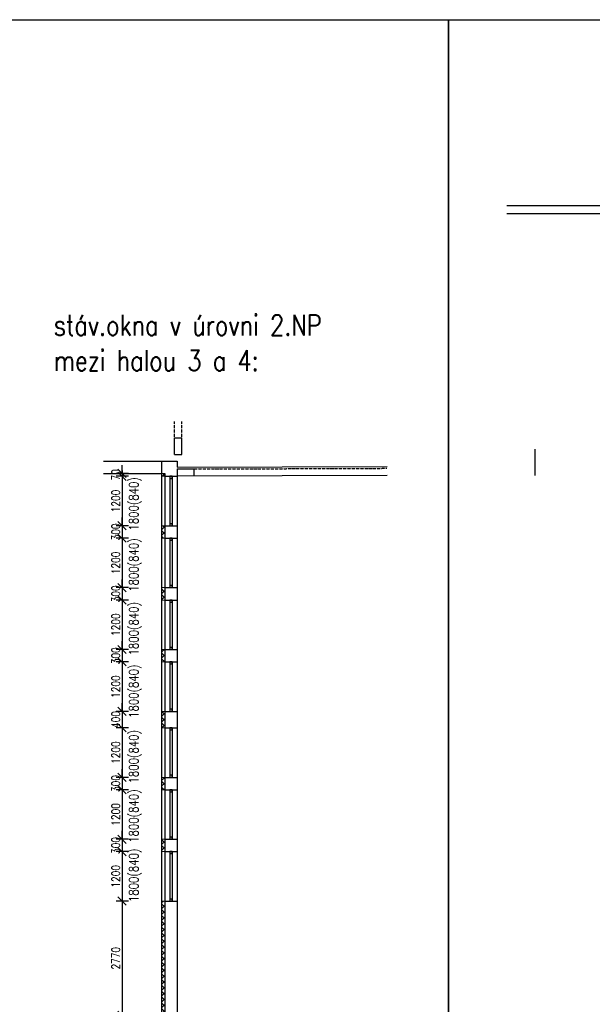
# Model space of a CAD drawing. Header units: millimetres. Extents: x -637441 to -130928, y -380379 to -53767.
# Tile 74 of 193: x -553353 to -539460, y -155042 to -131168. Entities that reach past the tile are written whole.
import ezdxf

# ---------------------------------------------------------------- set-up
doc = ezdxf.new("R2010")
doc.units = ezdxf.units.MM
doc.header["$LTSCALE"] = 10
doc.linetypes.add('ACAD_ISO03W100', pattern=[30, 12, -18])
for name, color, linetype in [('6_Slabě', 105, 'Continuous'), ('SLABĚ', 7, 'Continuous'), ('Výplně otvorů', 7, 'Continuous'), ('ZDIVO', 6, 'Continuous')]:
    doc.layers.add(name, color=color, linetype=linetype)
for name, color, linetype, lineweight in [('CKKOTY', 7, 'Continuous', 25), ('CKSTENY_SRAF', 1, 'Continuous', 18), ('CKTEXTY_MALE', 7, 'Continuous', 25), ('CKTEXTY_STREDNI', 6, 'Continuous', 50)]:
    doc.layers.add(name, color=color, linetype=linetype, lineweight=lineweight)
doc.styles.get("Standard").update_dxf_attribs({"font": 'simplex.shx', "width": 0.8})
doc.dimstyles.new('Kopie z cadkon', dxfattribs={"dimscale": 100, "dimtxt": 2.5, "dimasz": 2.5, "dimexe": 1.768, "dimexo": 5, "dimgap": 0.666, "dimtad": 1, "dimdec": 0, "dimrnd": 1, "dimdsep": 46, "dimtxsty": 'Standard', "dimblk1": 'OBLIQUE', "dimblk2": 'OBLIQUE', "dimsah": 1, "dimcen": 2, "dimdle": 1.8, "dimazin": 2, "dimtfac": 0.75, "dimtdec": 0, "dimtix": 1, "dimtmove": 2, "dimatfit": 3, "dimfxl": 1, "dimtolj": 1, "dimtzin": 0, "dimarcsym": 0})
pattern_1 = [(45, (-359566.98, 0), (-70.71068, 70.71068), []), (135, (-359566.98, 0), (-70.71068, -70.71068), [])]

# ---------------------------------------------------------------- blocks, each defined once
blk = doc.blocks.new('_OBLIQUE')
at = {"color": 0, "linetype": 'ByBlock'}
blk.add_line((-0.5, -0.5), (0.5, 0.5), dxfattribs=at)
blk = doc.blocks.new('*D661')
at = {"layer": 'CKKOTY', "color": 0, "lineweight": -2}
for p, q in [((-550868, -142169), (-550868, -141969)), ((-550716, -142169), (-551010, -142169)), ((-550716, -142239), (-551010, -142239)), ((-550868, -142169), (-550868, -142239)), ((-550868, -142239), (-550868, -142439))]:
    blk.add_line(p, q, dxfattribs=at)
at = {"layer": 'DEFPOINTS', "color": 0}
for p in [(-550868, -142239), (-550316, -142169), (-550316, -142239)]:
    blk.add_point(p, dxfattribs=at)
at = {"layer": 'CKKOTY', "color": 0, "lineweight": -2, "xscale": 200, "yscale": 200, "zscale": 200}
for p, rotation in [((-550868, -142169), 270), ((-550868, -142239), 90)]:
    blk.add_blockref('_OBLIQUE', p, dxfattribs=dict(at, rotation=rotation))
at = {"layer": 'CKKOTY', "color": 0, "insert": (-551022, -142204), "char_height": 200, "attachment_point": 5, "rotation": 90}
blk.add_mtext('\\A1;70', dxfattribs=at)
blk = doc.blocks.new('*D662')
at = {"layer": 'CKKOTY', "color": 0, "lineweight": -2}
for p, q in [((-550716, -142239), (-551010, -142239)), ((-550868, -142095), (-550868, -143583)), ((-550716, -143439), (-551010, -143439))]:
    blk.add_line(p, q, dxfattribs=at)
at = {"layer": 'DEFPOINTS', "color": 0}
for p in [(-550316, -142239), (-550868, -143439), (-550316, -143439)]:
    blk.add_point(p, dxfattribs=at)
at = {"layer": 'CKKOTY', "color": 0, "lineweight": -2, "xscale": 200, "yscale": 200, "zscale": 200}
for p, rotation in [((-550868, -142239), 90), ((-550868, -143439), 270)]:
    blk.add_blockref('_OBLIQUE', p, dxfattribs=dict(at, rotation=rotation))
at = {"layer": 'CKKOTY', "color": 0, "insert": (-551022, -142839), "char_height": 200, "attachment_point": 5, "rotation": 90}
blk.add_mtext('\\A1;1200', dxfattribs=at)
blk = doc.blocks.new('*D663')
at = {"layer": 'CKKOTY', "color": 0, "lineweight": -2}
for p, q in [((-550868, -143439), (-550868, -143239)), ((-550716, -143439), (-551010, -143439)), ((-550868, -143439), (-550868, -143739)), ((-550716, -143739), (-551010, -143739)), ((-550868, -143739), (-550868, -143939))]:
    blk.add_line(p, q, dxfattribs=at)
at = {"layer": 'DEFPOINTS', "color": 0}
for p in [(-550316, -143439), (-550868, -143739), (-550316, -143739)]:
    blk.add_point(p, dxfattribs=at)
at = {"layer": 'CKKOTY', "color": 0, "lineweight": -2, "xscale": 200, "yscale": 200, "zscale": 200}
for p, rotation in [((-550868, -143439), 270), ((-550868, -143739), 90)]:
    blk.add_blockref('_OBLIQUE', p, dxfattribs=dict(at, rotation=rotation))
at = {"layer": 'CKKOTY', "color": 0, "insert": (-551022, -143589), "char_height": 200, "attachment_point": 5, "rotation": 90}
blk.add_mtext('\\A1;300', dxfattribs=at)
blk = doc.blocks.new('*D664')
at = {"layer": 'CKKOTY', "color": 0, "lineweight": -2}
for p, q in [((-550868, -143595), (-550868, -145083)), ((-550716, -143739), (-551010, -143739)), ((-550716, -144939), (-551010, -144939))]:
    blk.add_line(p, q, dxfattribs=at)
at = {"layer": 'DEFPOINTS', "color": 0}
for p in [(-550316, -143739), (-550868, -144939), (-550316, -144939)]:
    blk.add_point(p, dxfattribs=at)
at = {"layer": 'CKKOTY', "color": 0, "lineweight": -2, "xscale": 200, "yscale": 200, "zscale": 200}
for p, rotation in [((-550868, -143739), 90), ((-550868, -144939), 270)]:
    blk.add_blockref('_OBLIQUE', p, dxfattribs=dict(at, rotation=rotation))
at = {"layer": 'CKKOTY', "color": 0, "insert": (-551022, -144339), "char_height": 200, "attachment_point": 5, "rotation": 90}
blk.add_mtext('\\A1;1200', dxfattribs=at)
blk = doc.blocks.new('*D665')
at = {"layer": 'CKKOTY', "color": 0, "lineweight": -2}
for p, q in [((-550868, -144939), (-550868, -144739)), ((-550716, -144939), (-551010, -144939)), ((-550868, -144939), (-550868, -145239)), ((-550716, -145239), (-551010, -145239)), ((-550868, -145239), (-550868, -145439))]:
    blk.add_line(p, q, dxfattribs=at)
at = {"layer": 'DEFPOINTS', "color": 0}
for p in [(-550316, -144939), (-550868, -145239), (-550316, -145239)]:
    blk.add_point(p, dxfattribs=at)
at = {"layer": 'CKKOTY', "color": 0, "lineweight": -2, "xscale": 200, "yscale": 200, "zscale": 200}
for p, rotation in [((-550868, -144939), 270), ((-550868, -145239), 90)]:
    blk.add_blockref('_OBLIQUE', p, dxfattribs=dict(at, rotation=rotation))
at = {"layer": 'CKKOTY', "color": 0, "insert": (-551022, -145089), "char_height": 200, "attachment_point": 5, "rotation": 90}
blk.add_mtext('\\A1;300', dxfattribs=at)
blk = doc.blocks.new('*D666')
at = {"layer": 'CKKOTY', "color": 0, "lineweight": -2}
for p, q in [((-550868, -145095), (-550868, -146583)), ((-550716, -145239), (-551010, -145239)), ((-550716, -146439), (-551010, -146439))]:
    blk.add_line(p, q, dxfattribs=at)
at = {"layer": 'DEFPOINTS', "color": 0}
for p in [(-550316, -145239), (-550868, -146439), (-550316, -146439)]:
    blk.add_point(p, dxfattribs=at)
at = {"layer": 'CKKOTY', "color": 0, "lineweight": -2, "xscale": 200, "yscale": 200, "zscale": 200}
for p, rotation in [((-550868, -145239), 90), ((-550868, -146439), 270)]:
    blk.add_blockref('_OBLIQUE', p, dxfattribs=dict(at, rotation=rotation))
at = {"layer": 'CKKOTY', "color": 0, "insert": (-551022, -145839), "char_height": 200, "attachment_point": 5, "rotation": 90}
blk.add_mtext('\\A1;1200', dxfattribs=at)
blk = doc.blocks.new('*D667')
at = {"layer": 'CKKOTY', "color": 0, "lineweight": -2}
for p, q in [((-550868, -146439), (-550868, -146239)), ((-550716, -146439), (-551010, -146439)), ((-550868, -146439), (-550868, -146739)), ((-550716, -146739), (-551010, -146739)), ((-550868, -146739), (-550868, -146939))]:
    blk.add_line(p, q, dxfattribs=at)
at = {"layer": 'DEFPOINTS', "color": 0}
for p in [(-550316, -146439), (-550868, -146739), (-550316, -146739)]:
    blk.add_point(p, dxfattribs=at)
at = {"layer": 'CKKOTY', "color": 0, "lineweight": -2, "xscale": 200, "yscale": 200, "zscale": 200}
for p, rotation in [((-550868, -146439), 270), ((-550868, -146739), 90)]:
    blk.add_blockref('_OBLIQUE', p, dxfattribs=dict(at, rotation=rotation))
at = {"layer": 'CKKOTY', "color": 0, "insert": (-551022, -146589), "char_height": 200, "attachment_point": 5, "rotation": 90}
blk.add_mtext('\\A1;300', dxfattribs=at)
blk = doc.blocks.new('*D668')
at = {"layer": 'CKKOTY', "color": 0, "lineweight": -2}
for p, q in [((-550716, -146739), (-551010, -146739)), ((-550868, -146595), (-550868, -148083)), ((-550716, -147939), (-551010, -147939))]:
    blk.add_line(p, q, dxfattribs=at)
at = {"layer": 'DEFPOINTS', "color": 0}
for p in [(-550316, -146739), (-550868, -147939), (-550316, -147939)]:
    blk.add_point(p, dxfattribs=at)
at = {"layer": 'CKKOTY', "color": 0, "lineweight": -2, "xscale": 200, "yscale": 200, "zscale": 200}
for p, rotation in [((-550868, -146739), 90), ((-550868, -147939), 270)]:
    blk.add_blockref('_OBLIQUE', p, dxfattribs=dict(at, rotation=rotation))
at = {"layer": 'CKKOTY', "color": 0, "insert": (-551022, -147339), "char_height": 200, "attachment_point": 5, "rotation": 90}
blk.add_mtext('\\A1;1200', dxfattribs=at)
blk = doc.blocks.new('*D669')
at = {"layer": 'CKKOTY', "color": 0, "lineweight": -2}
for p, q in [((-550868, -147939), (-550868, -147739)), ((-550716, -147939), (-551010, -147939)), ((-550868, -147939), (-550868, -148339)), ((-550716, -148339), (-551010, -148339)), ((-550868, -148339), (-550868, -148539))]:
    blk.add_line(p, q, dxfattribs=at)
at = {"layer": 'DEFPOINTS', "color": 0}
for p in [(-550316, -147939), (-550868, -148339), (-550316, -148339)]:
    blk.add_point(p, dxfattribs=at)
at = {"layer": 'CKKOTY', "color": 0, "lineweight": -2, "xscale": 200, "yscale": 200, "zscale": 200}
for p, rotation in [((-550868, -147939), 270), ((-550868, -148339), 90)]:
    blk.add_blockref('_OBLIQUE', p, dxfattribs=dict(at, rotation=rotation))
at = {"layer": 'CKKOTY', "color": 0, "insert": (-551022, -148139), "char_height": 200, "attachment_point": 5, "rotation": 90}
blk.add_mtext('\\A1;400', dxfattribs=at)
blk = doc.blocks.new('*D670')
at = {"layer": 'CKKOTY', "color": 0, "lineweight": -2}
for p, q in [((-550868, -148195), (-550868, -149683)), ((-550716, -148339), (-551010, -148339)), ((-550716, -149539), (-551010, -149539))]:
    blk.add_line(p, q, dxfattribs=at)
at = {"layer": 'DEFPOINTS', "color": 0}
for p in [(-550316, -148339), (-550868, -149539), (-550316, -149539)]:
    blk.add_point(p, dxfattribs=at)
at = {"layer": 'CKKOTY', "color": 0, "lineweight": -2, "xscale": 200, "yscale": 200, "zscale": 200}
for p, rotation in [((-550868, -148339), 90), ((-550868, -149539), 270)]:
    blk.add_blockref('_OBLIQUE', p, dxfattribs=dict(at, rotation=rotation))
at = {"layer": 'CKKOTY', "color": 0, "insert": (-551022, -148939), "char_height": 200, "attachment_point": 5, "rotation": 90}
blk.add_mtext('\\A1;1200', dxfattribs=at)
blk = doc.blocks.new('*D671')
at = {"layer": 'CKKOTY', "color": 0, "lineweight": -2}
for p, q in [((-550868, -149539), (-550868, -149339)), ((-550716, -149539), (-551010, -149539)), ((-550868, -149539), (-550868, -149839)), ((-550716, -149839), (-551010, -149839)), ((-550868, -149839), (-550868, -150039))]:
    blk.add_line(p, q, dxfattribs=at)
at = {"layer": 'DEFPOINTS', "color": 0}
for p in [(-550316, -149539), (-550868, -149839), (-550316, -149839)]:
    blk.add_point(p, dxfattribs=at)
at = {"layer": 'CKKOTY', "color": 0, "lineweight": -2, "xscale": 200, "yscale": 200, "zscale": 200}
for p, rotation in [((-550868, -149539), 270), ((-550868, -149839), 90)]:
    blk.add_blockref('_OBLIQUE', p, dxfattribs=dict(at, rotation=rotation))
at = {"layer": 'CKKOTY', "color": 0, "insert": (-551022, -149689), "char_height": 200, "attachment_point": 5, "rotation": 90}
blk.add_mtext('\\A1;300', dxfattribs=at)
blk = doc.blocks.new('*D672')
at = {"layer": 'CKKOTY', "color": 0, "lineweight": -2}
for p, q in [((-550716, -149839), (-551010, -149839)), ((-550868, -149695), (-550868, -151183)), ((-550716, -151039), (-551010, -151039))]:
    blk.add_line(p, q, dxfattribs=at)
at = {"layer": 'DEFPOINTS', "color": 0}
for p in [(-550316, -149839), (-550868, -151039), (-550316, -151039)]:
    blk.add_point(p, dxfattribs=at)
at = {"layer": 'CKKOTY', "color": 0, "lineweight": -2, "xscale": 200, "yscale": 200, "zscale": 200}
for p, rotation in [((-550868, -149839), 90), ((-550868, -151039), 270)]:
    blk.add_blockref('_OBLIQUE', p, dxfattribs=dict(at, rotation=rotation))
at = {"layer": 'CKKOTY', "color": 0, "insert": (-551022, -150439), "char_height": 200, "attachment_point": 5, "rotation": 90}
blk.add_mtext('\\A1;1200', dxfattribs=at)
blk = doc.blocks.new('*D673')
at = {"layer": 'CKKOTY', "color": 0, "lineweight": -2}
for p, q in [((-550868, -151039), (-550868, -150839)), ((-550716, -151039), (-551010, -151039)), ((-550868, -151039), (-550868, -151339)), ((-550716, -151339), (-551010, -151339)), ((-550868, -151339), (-550868, -151539))]:
    blk.add_line(p, q, dxfattribs=at)
at = {"layer": 'DEFPOINTS', "color": 0}
for p in [(-550316, -151039), (-550868, -151339), (-550316, -151339)]:
    blk.add_point(p, dxfattribs=at)
at = {"layer": 'CKKOTY', "color": 0, "lineweight": -2, "xscale": 200, "yscale": 200, "zscale": 200}
for p, rotation in [((-550868, -151039), 270), ((-550868, -151339), 90)]:
    blk.add_blockref('_OBLIQUE', p, dxfattribs=dict(at, rotation=rotation))
at = {"layer": 'CKKOTY', "color": 0, "insert": (-551022, -151189), "char_height": 200, "attachment_point": 5, "rotation": 90}
blk.add_mtext('\\A1;300', dxfattribs=at)
blk = doc.blocks.new('*D674')
at = {"layer": 'CKKOTY', "color": 0, "lineweight": -2}
for p, q in [((-550716, -151339), (-551010, -151339)), ((-550868, -151195), (-550868, -152683)), ((-550716, -152539), (-551010, -152539))]:
    blk.add_line(p, q, dxfattribs=at)
at = {"layer": 'DEFPOINTS', "color": 0}
for p in [(-550316, -151339), (-550868, -152539), (-550316, -152539)]:
    blk.add_point(p, dxfattribs=at)
at = {"layer": 'CKKOTY', "color": 0, "lineweight": -2, "xscale": 200, "yscale": 200, "zscale": 200}
for p, rotation in [((-550868, -151339), 90), ((-550868, -152539), 270)]:
    blk.add_blockref('_OBLIQUE', p, dxfattribs=dict(at, rotation=rotation))
at = {"layer": 'CKKOTY', "color": 0, "insert": (-551022, -151939), "char_height": 200, "attachment_point": 5, "rotation": 90}
blk.add_mtext('\\A1;1200', dxfattribs=at)
blk = doc.blocks.new('*D675')
at = {"layer": 'CKKOTY', "color": 0, "lineweight": -2}
for p, q in [((-550716, -152539), (-551010, -152539)), ((-550868, -152395), (-550868, -155453)), ((-550716, -155309), (-551010, -155309))]:
    blk.add_line(p, q, dxfattribs=at)
at = {"layer": 'DEFPOINTS', "color": 0}
for p in [(-550316, -152539), (-550868, -155309), (-550316, -155309)]:
    blk.add_point(p, dxfattribs=at)
at = {"layer": 'CKKOTY', "color": 0, "lineweight": -2, "xscale": 200, "yscale": 200, "zscale": 200}
for p, rotation in [((-550868, -152539), 90), ((-550868, -155309), 270)]:
    blk.add_blockref('_OBLIQUE', p, dxfattribs=dict(at, rotation=rotation))
at = {"layer": 'CKKOTY', "color": 0, "insert": (-551022, -153924), "char_height": 200, "attachment_point": 5, "rotation": 90}
blk.add_mtext('\\A1;2770', dxfattribs=at)

msp = doc.modelspace()

# ---------------------------------------------------------------- hatches: boundary and pattern name
at = {"layer": 'CKSTENY_SRAF'}
h = msp.add_hatch(dxfattribs=at)
h.set_pattern_fill('PLASTY', color=256, scale=50, style=0)
h.set_pattern_definition(pattern_1)
h.paths.add_polyline_path([(-549831.523, -142169.121), (-549911.523, -142169.121), (-549911.523, -142238.99), (-549831.523, -142238.99)])
h.paths.add_polyline_path([(-549831.523, -143438.99), (-549911.523, -143438.99), (-549911.523, -143738.99), (-549831.523, -143738.99)])
h.paths.add_polyline_path([(-549831.523, -144938.99), (-549911.523, -144938.99), (-549911.523, -145238.99), (-549831.523, -145238.99)])
h.paths.add_polyline_path([(-549831.523, -146438.99), (-549911.523, -146438.99), (-549911.523, -146738.99), (-549831.523, -146738.99)])
h = msp.add_hatch(dxfattribs=at)
h.set_pattern_fill('PLASTY', color=256, scale=50, style=0)
h.set_pattern_definition(pattern_1)
h.paths.add_polyline_path([(-549831.523, -148338.99), (-549911.523, -148338.99), (-549911.523, -147938.99), (-549831.523, -147938.99)])
h.paths.add_polyline_path([(-549831.523, -149838.99), (-549911.523, -149838.99), (-549911.523, -149538.99), (-549831.523, -149538.99)])
h.paths.add_polyline_path([(-549831.523, -151338.99), (-549911.523, -151338.99), (-549911.523, -151038.99), (-549831.523, -151038.99)])
h.paths.add_polyline_path([(-549831.523, -155309.121), (-549911.523, -155309.121), (-549911.523, -152538.99), (-549831.523, -152538.99)])

# ---------------------------------------------------------------- linework, layer by layer
at = {"layer": '6_Slabě'}
msp.add_line((-549531.523, -154269.121), (-549531.523, -154919.121), dxfattribs=at)
at = {"layer": 'CKKOTY', "color": 7}
for points in [[(-626951.964, -131167.738), (-542951.964, -131167.738), (-542951.964, -190567.738), (-626951.964, -190567.738)], [(-542951.964, -131167.738), (-458951.964, -131167.738), (-458951.964, -190567.738), (-542951.964, -190567.738)]]:
    msp.add_lwpolyline(points, close=True, dxfattribs=at)
at = {"layer": 'CKSTENY_SRAF', "color": 6}
msp.add_line((-549831.523, -142169.121), (-549911.523, -142169.121), dxfattribs=at)
for points in [[(-549831.523, -142169.121), (-549911.523, -142169.121), (-549911.523, -142238.99), (-549831.523, -142238.99)], [(-549831.523, -143438.99), (-549911.523, -143438.99), (-549911.523, -143738.99), (-549831.523, -143738.99)], [(-549831.523, -144938.99), (-549911.523, -144938.99), (-549911.523, -145238.99), (-549831.523, -145238.99)], [(-549831.523, -146438.99), (-549911.523, -146438.99), (-549911.523, -146738.99), (-549831.523, -146738.99)], [(-549831.523, -148338.99), (-549911.523, -148338.99), (-549911.523, -147938.99), (-549831.523, -147938.99)], [(-549831.523, -149838.99), (-549911.523, -149838.99), (-549911.523, -149538.99), (-549831.523, -149538.99)], [(-549831.523, -151338.99), (-549911.523, -151338.99), (-549911.523, -151038.99), (-549831.523, -151038.99)], [(-549831.523, -155309.121), (-549911.523, -155309.121), (-549911.523, -152538.99), (-549831.523, -152538.99)]]:
    msp.add_lwpolyline(points, close=True, dxfattribs=at)
at = {"layer": 'CKTEXTY_MALE'}
msp.add_line((-540844.438, -142222.711), (-540844.438, -141582.842), dxfattribs=at)
at = {"layer": 'SLABĚ'}
for p, q in [((-536998.794, -135677.266), (-541534.314, -135677.266)), ((-536998.794, -135877.266), (-541534.314, -135877.266)), ((-549596.523, -141709.121), (-549596.523, -141309.121)), ((-549596.523, -141309.121), (-549416.523, -141309.121)), ((-549596.523, -141709.121), (-549596.523, -141309.121)), ((-549596.523, -141309.121), (-549416.523, -141309.121)), ((-549416.523, -141709.121), (-549416.523, -141309.121)), ((-549416.523, -141709.121), (-549416.523, -141309.121)), ((-549596.523, -141709.121), (-549416.523, -141709.121)), ((-549596.523, -141709.121), (-549416.523, -141709.121)), ((-549911.523, -142238.99), (-549911.523, -143441.99)), ((-549831.523, -142238.99), (-549831.523, -143441.99)), ((-549531.523, -142061.99), (-549131.523, -142061.99)), ((-549531.523, -142238.99), (-549531.523, -143438.99)), ((-549131.523, -142061.99), (-549131.523, -142238.99)), ((-549911.523, -143738.99), (-549911.523, -144938.99)), ((-549831.523, -143738.99), (-549831.523, -144938.99)), ((-549531.523, -143738.99), (-549531.523, -144938.99)), ((-549911.523, -145238.99), (-549911.523, -146438.99)), ((-549831.523, -145238.99), (-549831.523, -146438.99)), ((-549531.523, -145238.99), (-549531.523, -146438.99)), ((-549911.523, -146738.99), (-549911.523, -147938.99)), ((-549831.523, -146738.99), (-549831.523, -147938.99)), ((-549531.523, -146738.99), (-549531.523, -147938.99)), ((-549911.523, -148338.99), (-549911.523, -149538.99)), ((-549831.523, -148338.99), (-549831.523, -149538.99)), ((-549531.523, -148338.99), (-549531.523, -149538.99)), ((-549911.523, -149838.99), (-549911.523, -151038.99)), ((-549831.523, -149838.99), (-549831.523, -151038.99)), ((-549531.523, -149838.99), (-549531.523, -151038.99)), ((-549911.523, -151338.99), (-549911.523, -152538.99)), ((-549831.523, -151338.99), (-549831.523, -152538.99)), ((-549531.523, -151338.99), (-549531.523, -152538.99)), ((-549531.523, -154319.121), (-549531.523, -154499.121)), ((-549531.523, -154446.251), (-549531.523, -154626.251))]:
    msp.add_line(p, q, dxfattribs=at)
at = {"layer": 'SLABĚ', "linetype": 'ACAD_ISO03W100', "ltscale": 0.05}
for p, q in [((-549596.523, -141309.121), (-549596.523, -140909.121)), ((-549596.523, -141309.121), (-549596.523, -140909.121)), ((-549416.523, -141309.121), (-549416.523, -140909.121)), ((-549416.523, -141309.121), (-549416.523, -140909.121)), ((-549131.523, -142061.99), (-544441.386, -142045.711))]:
    msp.add_line(p, q, dxfattribs=at)
at = {"layer": 'SLABĚ', "ltscale": 0.35}
msp.add_line((-549531.523, -142061.99), (-549531.523, -142241.99), dxfattribs=at)
at = {"layer": 'Výplně otvorů'}
for p, q in [((-549706.523, -142238.99), (-549706.523, -143438.99)), ((-549656.523, -142238.99), (-549656.523, -143438.99)), ((-549706.523, -143738.99), (-549706.523, -144938.99)), ((-549656.523, -143738.99), (-549656.523, -144938.99)), ((-549706.523, -145238.99), (-549706.523, -146438.99)), ((-549656.523, -145238.99), (-549656.523, -146438.99)), ((-549706.523, -146738.99), (-549706.523, -147938.99)), ((-549656.523, -146738.99), (-549656.523, -147938.99)), ((-549706.523, -148338.99), (-549706.523, -149538.99)), ((-549656.523, -148338.99), (-549656.523, -149538.99)), ((-549706.523, -149838.99), (-549706.523, -151038.99)), ((-549656.523, -149838.99), (-549656.523, -151038.99)), ((-549706.523, -151338.99), (-549706.523, -152538.99)), ((-549656.523, -151338.99), (-549656.523, -152538.99))]:
    msp.add_line(p, q, dxfattribs=at)
for points in [[(-549706.523, -142288.99), (-549656.523, -142288.99), (-549656.523, -142238.99), (-549706.523, -142238.99)], [(-549706.523, -143438.99), (-549656.523, -143438.99), (-549656.523, -143388.99), (-549706.523, -143388.99)], [(-549706.523, -143788.99), (-549656.523, -143788.99), (-549656.523, -143738.99), (-549706.523, -143738.99)], [(-549706.523, -144938.99), (-549656.523, -144938.99), (-549656.523, -144888.99), (-549706.523, -144888.99)], [(-549706.523, -145288.99), (-549656.523, -145288.99), (-549656.523, -145238.99), (-549706.523, -145238.99)], [(-549706.523, -146438.99), (-549656.523, -146438.99), (-549656.523, -146388.99), (-549706.523, -146388.99)], [(-549706.523, -146788.99), (-549656.523, -146788.99), (-549656.523, -146738.99), (-549706.523, -146738.99)], [(-549706.523, -148388.99), (-549656.523, -148388.99), (-549656.523, -148338.99), (-549706.523, -148338.99)], [(-549706.523, -149538.99), (-549656.523, -149538.99), (-549656.523, -149488.99), (-549706.523, -149488.99)], [(-549706.523, -149888.99), (-549656.523, -149888.99), (-549656.523, -149838.99), (-549706.523, -149838.99)], [(-549706.523, -151038.99), (-549656.523, -151038.99), (-549656.523, -150988.99), (-549706.523, -150988.99)], [(-549706.523, -151388.99), (-549656.523, -151388.99), (-549656.523, -151338.99), (-549706.523, -151338.99)], [(-549706.523, -152538.99), (-549656.523, -152538.99), (-549656.523, -152488.99), (-549706.523, -152488.99)]]:
    msp.add_lwpolyline(points, close=True, dxfattribs=at)
msp.add_lwpolyline([(-549656.523, -147938.99), (-549656.523, -147888.99), (-549706.523, -147888.99), (-549706.523, -147938.99)], dxfattribs=at)
at = {"layer": 'ZDIVO', "color": 7}
for p, q in [((-551320.306, -141869.121), (-549911.523, -141869.121)), ((-551320.306, -142169.121), (-549911.523, -142169.121))]:
    msp.add_line(p, q, dxfattribs=at)
at = {"layer": 'ZDIVO'}
for p, q in [((-549911.523, -141869.121), (-549531.523, -141869.121)), ((-549911.523, -141869.121), (-549911.523, -142238.99)), ((-549531.523, -141869.121), (-549531.523, -142019.121)), ((-549531.523, -142019.121), (-544441.386, -142002.842)), ((-549831.523, -142169.121), (-549831.523, -142238.99)), ((-549831.523, -142238.99), (-549531.523, -142238.99)), ((-544441.386, -142222.711), (-549531.523, -142238.99)), ((-549911.523, -143438.99), (-549911.523, -143738.99)), ((-549831.523, -143438.99), (-549831.523, -143738.99)), ((-549831.523, -143438.99), (-549531.523, -143438.99)), ((-549531.523, -143438.99), (-549531.523, -143738.99)), ((-549831.523, -143738.99), (-549531.523, -143738.99)), ((-549911.523, -144938.99), (-549911.523, -145238.99)), ((-549831.523, -144938.99), (-549831.523, -145238.99)), ((-549831.523, -144938.99), (-549531.523, -144938.99)), ((-549531.523, -144938.99), (-549531.523, -145238.99)), ((-549831.523, -145238.99), (-549531.523, -145238.99)), ((-549911.523, -146438.99), (-549911.523, -146738.99)), ((-549831.523, -146438.99), (-549531.523, -146438.99)), ((-549831.523, -146438.99), (-549831.523, -146738.99)), ((-549531.523, -146438.99), (-549531.523, -146738.99)), ((-549831.523, -146738.99), (-549531.523, -146738.99)), ((-549911.523, -147938.99), (-549911.523, -148338.99)), ((-549831.523, -147938.99), (-549831.523, -148338.99)), ((-549831.523, -147938.99), (-549531.523, -147938.99)), ((-549531.523, -147938.99), (-549531.523, -148338.99)), ((-549831.523, -148338.99), (-549531.523, -148338.99)), ((-549911.523, -149538.99), (-549911.523, -149838.99)), ((-549831.523, -149538.99), (-549831.523, -149838.99)), ((-549831.523, -149538.99), (-549531.523, -149538.99)), ((-549531.523, -149538.99), (-549531.523, -149838.99)), ((-549831.523, -149838.99), (-549531.523, -149838.99)), ((-549911.523, -151038.99), (-549911.523, -151338.99)), ((-549831.523, -151038.99), (-549831.523, -151338.99)), ((-549831.523, -151038.99), (-549531.523, -151038.99)), ((-549531.523, -151038.99), (-549531.523, -151338.99)), ((-549831.523, -151338.99), (-549531.523, -151338.99)), ((-549911.523, -152538.99), (-549911.523, -155309.121)), ((-549831.523, -152538.99), (-549531.523, -152538.99)), ((-549831.523, -152538.99), (-549831.523, -155309.121)), ((-549531.523, -152538.99), (-549531.523, -154119.121)), ((-549531.523, -153509.121), (-549531.523, -155309.121))]:
    msp.add_line(p, q, dxfattribs=at)

# ---------------------------------------------------------------- texts
at = {"layer": 'CKTEXTY_MALE', "width": 0.8}
for p in [(-550472.996, -143555.283), (-550472.996, -145039.575), (-550472.996, -146583.836), (-550472.996, -148098.113), (-550472.996, -149687.354), (-550472.996, -151126.666), (-550472.996, -152562.548)]:
    msp.add_text('1800(840)', height=225, rotation=90, dxfattribs=at).set_placement(p)
at = {"layer": 'CKTEXTY_STREDNI', "color": 7, "width": 0.8}
for s, p in [('stáv.okna v úrovni 2.NP', (-552525.131, -138826.224)), ('mezi halou 3 a 4:', (-552525.131, -139683.366))]:
    msp.add_text(s, height=500, dxfattribs=at).set_placement(p)

# ---------------------------------------------------------------- dimensions: what is measured, and where the dimension line sits
at = {"layer": 'CKKOTY'}
for base, p1, p2, picture, middle in [((-550868.224, -142238.99), (-550315.746, -142169.121), (-550315.746, -142238.99), '*D661', (-551021.504, -142204.055)), ((-550868.224, -143438.99), (-550315.746, -142238.99), (-550315.746, -143438.99), '*D662', (-551021.504, -142838.99)), ((-550868.224, -143738.99), (-550315.746, -143438.99), (-550315.746, -143738.99), '*D663', (-551021.504, -143588.99)), ((-550868.224, -144938.99), (-550315.746, -143738.99), (-550315.746, -144938.99), '*D664', (-551021.504, -144338.99)), ((-550868.224, -145238.99), (-550315.746, -144938.99), (-550315.746, -145238.99), '*D665', (-551021.504, -145088.99)), ((-550868.224, -146438.99), (-550315.746, -145238.99), (-550315.746, -146438.99), '*D666', (-551021.504, -145838.99)), ((-550868.224, -146738.99), (-550315.746, -146438.99), (-550315.746, -146738.99), '*D667', (-551021.504, -146588.99)), ((-550868.224, -147938.99), (-550315.746, -146738.99), (-550315.746, -147938.99), '*D668', (-551021.504, -147338.99)), ((-550868.224, -148338.99), (-550315.746, -147938.99), (-550315.746, -148338.99), '*D669', (-551021.504, -148138.99)), ((-550868.224, -149538.99), (-550315.746, -148338.99), (-550315.746, -149538.99), '*D670', (-551021.504, -148938.99)), ((-550868.224, -149838.99), (-550315.746, -149538.99), (-550315.746, -149838.99), '*D671', (-551021.504, -149688.99)), ((-550868.224, -151038.99), (-550315.746, -149838.99), (-550315.746, -151038.99), '*D672', (-551021.504, -150438.99)), ((-550868.224, -151338.99), (-550315.746, -151038.99), (-550315.746, -151338.99), '*D673', (-551021.504, -151188.99)), ((-550868.224, -152538.99), (-550315.746, -151338.99), (-550315.746, -152538.99), '*D674', (-551021.504, -151938.99)), ((-550868.224, -155309.121), (-550315.746, -152538.99), (-550315.746, -155309.121), '*D675', (-551021.504, -153924.055))]:
    dim = msp.add_linear_dim(base=base, p1=p1, p2=p2, angle=90, dimstyle='Kopie z cadkon', override={"dimscale": 80}, dxfattribs=at)
    dim.commit()
    dim.dimension.update_dxf_attribs({"geometry": picture, "text_midpoint": middle})

doc.saveas('drawing.dxf')
